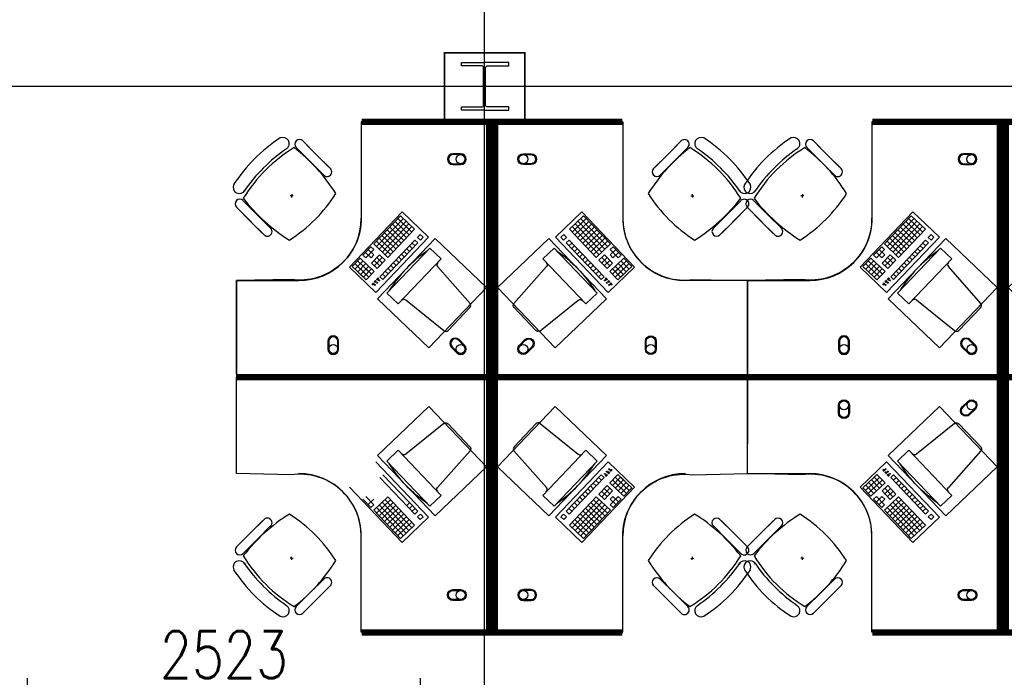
# Model space of a CAD drawing. Header units: millimetres. Extents: x -312551 to 250764, y -35891 to 59426.
# Tile 225 of 256: x 107398 to 113719, y 32414 to 36638. Entities that reach past the tile are written whole.
import ezdxf

# ---------------------------------------------------------------- set-up
doc = ezdxf.new("R2010")
doc.units = ezdxf.units.MM
doc.header["$LTSCALE"] = 2.5
for name, color, linetype in [('FO-00 - FURN$0$FURNITURE', 22, 'Continuous'), ('FO-00 - FURN$0$SP-01$0$FIT-OUT$0$FURNITURE', 22, 'Continuous'), ('NF ARCH', 4, 'Continuous'), ('NF-AS BUILT', 7, 'Continuous'), ('NF-GRIDS', 252, 'Continuous'), ('NF-SPAN', 150, 'Continuous'), ('NF-Steel columns', 6, 'Continuous')]:
    doc.layers.add(name, color=color, linetype=linetype)
doc.styles.add('ROMANS', font='romans.shx', dxfattribs={"width": 0.8})
doc.dimstyles.new('100NFDIM', dxfattribs={"dimscale": 100, "dimtxt": 3, "dimasz": 3, "dimexe": 1, "dimexo": 1, "dimgap": 1, "dimtad": 1, "dimdec": 0, "dimdsep": 46, "dimtxsty": 'ROMANS', "dimcen": 3, "dimclrd": 4, "dimclre": 4, "dimclrt": 1, "dimaunit": 1, "dimadec": 0, "dimazin": 0, "dimtfac": 1, "dimtdec": 0, "dimtmove": 0, "dimatfit": 3, "dimfxl": 0, "dimtolj": 1, "dimarcsym": 0})

# ---------------------------------------------------------------- blocks, each defined once
blk = doc.blocks.new('305')
at = {"layer": 'NF-Steel columns', "color": 2, "linetype": 'Continuous'}
for points in [[(0, -152.5), (-156, -152.5), (-156, -132), (-19.2, -132, 0.414214), (-6.5, -119.3), (-6.5, 119.3, 0.414214), (-19.2, 132), (-156, 132), (-156, 152.5), (0, 152.5)], [(0, -152.5), (149, -152.5), (149, -132), (19.2, -132, -0.414214), (6.5, -119.3), (6.5, 119.3, -0.414214), (19.2, 132), (149, 132), (149, 152.5), (0, 152.5)]]:
    blk.add_lwpolyline(points, format="xyb", dxfattribs=at)
blk = doc.blocks.new('*D106')
at = {"layer": 'Defpoints', "color": 0}
for p in [(109970.3, 32309.3), (107447.8, 32026.1), (109970.3, 32026.1)]:
    blk.add_point(p, dxfattribs=at)
at = {"layer": 'NF ARCH', "color": 4, "lineweight": -2}
for p, q in [((107447.8, 32126.1), (107447.8, 32409.3)), ((109970.3, 32126.1), (109970.3, 32409.3)), ((107747.8, 32309.3), (109670.3, 32309.3))]:
    blk.add_line(p, q, dxfattribs=at)
at = {"layer": 'NF ARCH', "color": 4}
for points in [[(107747.8, 32359.3), (107747.8, 32259.3), (107447.8, 32309.3)], [(109670.3, 32359.3), (109670.3, 32259.3), (109970.3, 32309.3)]]:
    blk.add_solid(points, dxfattribs=at)
at = {"layer": 'NF ARCH', "color": 1, "insert": (108709, 32559.3), "char_height": 300, "attachment_point": 5, "style": 'ROMANS'}
blk.add_mtext('\\A1;2523', dxfattribs=at)
blk = doc.blocks.new('FO-00 - FURN$0$SP-01$0$FIT-OUT$0$PC')
at = {"layer": 'FO-00 - FURN$0$SP-01$0$FIT-OUT$0$FURNITURE', "linetype": 'Continuous'}
for p, q in [((241.8, -93.1), (98, -236.8)), ((268.8, -92), (509.4, -294.6)), ((96.9, -263.9), (299.5, -504.5))]:
    blk.add_line(p, q, dxfattribs=at)
blk.add_lwpolyline([(276, -553.9), (346.7, -624.6), (629.5, -341.8), (558.8, -271)], close=True, dxfattribs=at)
for centre, radius, start, end in [((255.9, -107.2), 20, 49.89909, 135), ((112.2, -251), 20, 135, 220.10091), ((522.3, -279.3), 20, 229.89909, 315), ((-109.9, 114.8), 864, 303.17791, 326.82209), ((284.2, -517.4), 20, 315, 40.10091)]:
    blk.add_arc(centre, radius, start, end, dxfattribs=at)
blk = doc.blocks.new('desk')
at = {"layer": 'FO-00 - FURN$0$FURNITURE', "extrusion": (6.58823e-06, 1.6454e-07, 1)}
blk.add_line((184739.1, 75571.8, 0), (184169.1, 75571.7, 0), dxfattribs=at)
at = {"layer": 'FO-00 - FURN$0$FURNITURE'}
for p, q in [((184170.2, 75552.8), (184170.2, 74952.8)), ((183794.8, 75449.6), (183883.4, 75361)), ((183962.2, 75282.1), (183820.8, 75423.5)), ((183690.8, 75399.2), (183690.9, 75399.1)), ((183752.3, 75407.1), (183840.9, 75318.5)), ((183919.8, 75239.7), (183778.4, 75381.1)), ((183972, 75272.4), (183883.4, 75361)), ((183929.5, 75229.9), (183840.9, 75318.5)), ((183723.8, 75107.2), (183722.8, 75087.2)), ((183411.4, 75066.2), (183500, 74977.6)), ((183733.3, 75097.7), (183713.3, 75096.7)), ((183369, 75023.8), (183457.6, 74935.2)), ((183536.4, 74856.3), (183395, 74997.7)), ((183588.6, 74889), (183500, 74977.6)), ((184094.3, 74639.5), (184432.6, 74994)), ((184432.6, 74994), (184602.6, 74831.8)), ((184432.6, 74994), (184602.6, 74831.8)), ((184432.6, 74994), (184602.6, 74831.8)), ((183546.2, 74846.6), (183457.6, 74935.2)), ((184422.6, 74969), (184250, 74788.2)), ((184440.7, 74951.8), (184268.1, 74770.9)), ((184458.7, 74934.5), (184286.2, 74753.7)), ((184476.8, 74917.3), (184304.2, 74736.4)), ((184370.8, 74914.8), (184461.2, 74828.5)), ((184388.1, 74932.9), (184478.5, 74846.6)), ((184405.3, 74951), (184495.7, 74864.7)), ((184422.6, 74969), (184513, 74882.8)), ((184422.6, 74969), (184513, 74882.8)), ((184422.6, 74969), (184513, 74882.8)), ((184319, 74860.5), (184409.5, 74774.2)), ((184494.9, 74900), (184322.3, 74719.1)), ((184336.3, 74878.6), (184426.7, 74792.3)), ((184513, 74882.8), (184340.4, 74701.9)), ((184353.5, 74896.7), (184444, 74810.4)), ((184549.2, 74848.2), (184531.9, 74830.1)), ((184549.2, 74848.2), (184567.3, 74831)), ((184549.2, 74848.2), (184567.3, 74831)), ((184549.2, 74848.2), (184567.3, 74831)), ((184250, 74788.2), (184340.4, 74701.9)), ((184602.6, 74831.8), (184264.3, 74477.3)), ((184267.2, 74806.3), (184357.7, 74720)), ((184284.5, 74824.4), (184374.9, 74738.1)), ((184514.7, 74812.1), (184290.3, 74576.9)), ((184301.8, 74842.4), (184392.2, 74756.1)), ((184532.7, 74794.8), (184308.4, 74559.7)), ((184497.4, 74794), (184515.5, 74776.7)), ((184514.7, 74812.1), (184532.7, 74794.8)), ((184531.9, 74830.1), (184550, 74812.9)), ((184567.3, 74831), (184550, 74812.9)), ((184232.7, 74770.1), (184180.9, 74715.8)), ((184198.2, 74733.9), (184234.4, 74699.4)), ((184250.8, 74752.8), (184199, 74698.6)), ((184215.5, 74752), (184251.6, 74717.5)), ((184232.7, 74770.1), (184250.8, 74752.8)), ((184428.4, 74721.6), (184446.5, 74704.4)), ((184445.6, 74739.7), (184463.7, 74722.5)), ((184462.9, 74757.8), (184481, 74740.5)), ((184480.1, 74775.9), (184498.2, 74758.6)), ((184163.7, 74697.8), (184111.9, 74643.5)), ((184129.2, 74661.6), (184201.5, 74592.5)), ((184181.8, 74680.5), (184130, 74626.2)), ((184146.4, 74679.7), (184218.8, 74610.6)), ((184199.9, 74663.2), (184148.1, 74609)), ((184163.7, 74697.8), (184254.1, 74611.5)), ((184180.9, 74715.8), (184199, 74698.6)), ((184251.6, 74717.5), (184234.4, 74699.4)), ((184287, 74718.3), (184235.2, 74664.1)), ((184235.2, 74664.1), (184271.4, 74629.5)), ((184252.5, 74682.1), (184288.6, 74647.6)), ((184305.1, 74701.1), (184253.3, 74646.8)), ((184269.7, 74700.2), (184305.9, 74665.7)), ((184323.2, 74683.8), (184271.4, 74629.5)), ((184287, 74718.3), (184323.2, 74683.8)), ((184376.6, 74667.4), (184394.7, 74650.1)), ((184393.8, 74685.5), (184411.9, 74668.2)), ((184411.1, 74703.5), (184429.2, 74686.3)), ((184264.3, 74477.3), (184094.3, 74639.5)), ((184111.9, 74643.5), (184184.3, 74574.5)), ((184217.9, 74646), (184166.2, 74591.7)), ((184217.9, 74646), (184166.2, 74591.7)), ((184183.4, 74609.8), (184219.6, 74575.3)), ((184236, 74628.7), (184184.3, 74574.5)), ((184236, 74628.7), (184184.3, 74574.5)), ((184200.7, 74627.9), (184236.9, 74593.4)), ((184254.1, 74611.5), (184202.3, 74557.2)), ((184307.5, 74595), (184325.6, 74577.8)), ((184324.8, 74613.1), (184342.9, 74595.9)), ((184342.1, 74631.2), (184360.2, 74613.9)), ((184359.3, 74649.3), (184377.4, 74632)), ((183370.2, 74552.8), (183770.2, 74552.8)), ((183370.2, 73952.8), (183370.2, 74552.8)), ((184166.2, 74591.7), (184202.3, 74557.2)), ((184248.1, 74538.9), (184237.6, 74527.9)), ((184249.5, 74537.5), (184239.1, 74526.5)), ((184251, 74536.1), (184240.5, 74525.1)), ((184252.4, 74534.7), (184241.9, 74523.8)), ((184262.7, 74554.2), (184253.1, 74544.1)), ((184264.1, 74552.8), (184254.5, 74542.7)), ((184265.6, 74551.4), (184256, 74541.3)), ((184267, 74550), (184257.4, 74540)), ((184278.6, 74571.2), (184267.6, 74559.7)), ((184280.1, 74569.9), (184269.1, 74558.3)), ((184281.5, 74568.5), (184270.5, 74557)), ((184283, 74567.1), (184272, 74555.6)), ((184290.3, 74576.9), (184308.4, 74559.7))]:
    blk.add_line(p, q, dxfattribs=at)
at = {"layer": 'FO-00 - FURN$0$FURNITURE', "const_width": 40}
blk.add_lwpolyline([(183370.2, 73932.8), (184990.2, 73932.8), (184990.2, 75572.7), (184172.4, 75572.7)], dxfattribs=at)
at = {"layer": 'FO-00 - FURN$0$FURNITURE', "elevation": 0}
blk.add_lwpolyline([(184169, 75571.8), (184170.2, 74952.8, -0.455459), (183720.2, 74559.7), (183370.2, 74552.8), (183370.2, 73932.8), (184990.2, 73932.8), (184990.2, 75572.7)], format="xyb", close=True, dxfattribs=at)
at = {"layer": 'FO-00 - FURN$0$FURNITURE'}
for points in [[(184758.5, 75367.8, 1), (184758.5, 75297.8), (184808.5, 75297.8, 1), (184808.5, 75367.8)], [(184758.5, 75361.8, 1), (184758.5, 75303.8), (184808.5, 75303.8, 1), (184808.5, 75361.8)], [(184025.2, 74163.3, 1), (183955.2, 74163.3), (183955.2, 74113.3, 1), (184025.2, 74113.3)], [(184019.2, 74163.3, 1), (183961.2, 74163.3), (183961.2, 74113.3, 1), (184019.2, 74113.3)], [(184798.7, 74173.6, 1), (184749.2, 74124.1), (184784.5, 74088.8, 1), (184834, 74138.2)], [(184794.4, 74169.4, 1), (184753.4, 74128.3), (184788.8, 74093, 1), (184829.8, 74134)]]:
    blk.add_lwpolyline(points, format="xyb", close=True, dxfattribs=at)
blk.add_lwpolyline([(184644.1, 74823.3), (184274.1, 74435.5), (184604, 74120.7), (184974, 74508.5)], close=True, dxfattribs=at)
for centre, radius in [((184808.5, 75332.8), 29), ((184271.7, 74539.4), 3), ((184285.5, 74553.8), 3), ((184257.9, 74524.9), 3), ((183990.2, 74113.3), 29), ((184809.3, 74113.5), 29)]:
    blk.add_circle(centre, radius, dxfattribs=at)
for centre, radius, start, end in [((184191.8, 74628.2), 1000, 122.78732, 147.21305), ((183667.5, 75432.3), 40.4, 305.20982, 115.06842), ((183773.6, 75428.4), 30, 45.00019, 225.00019), ((184263.2, 74555.3), 1000, 121.61039, 148.25865), ((184249.1, 74569.4), 1000, 123.93667, 146.14435), ((183051.9, 74513.2), 1127.4, 32.06044, 52.44572), ((183950.8, 75251.2), 30, 225.00019, 45.00019), ((183387.8, 75152.6), 40.4, 154.93196, 331.98006), ((183166.2, 75652.4), 1000, 302.8675, 327.2662), ((183390.2, 75045), 30, 45.00019, 225.00019), ((184306.9, 75768.2), 1127.4, 217.52757, 237.96558), ((183770.2, 74952.8), 400, 270.00019, 0.00019), ((183567.4, 74867.8), 30, 225.00019, 45.00019)]:
    blk.add_arc(centre, radius, start, end, dxfattribs=at)
at = {"layer": 'FO-00 - FURN$0$FURNITURE', "rotation": 181.3405219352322}
blk.add_blockref('FO-00 - FURN$0$SP-01$0$FIT-OUT$0$PC', (184971.6, 74145.1), dxfattribs=at)
blk = doc.blocks.new('DESK-SEATS 4')
at = {"layer": 'FO-00 - FURN$0$FURNITURE', "extrusion": (6.58823e-06, 1.6454e-07, 1)}
blk.add_line((96245, 18359.4, 0), (95675, 18359.3, 0), dxfattribs=at)
at = {"layer": 'FO-00 - FURN$0$FURNITURE'}
for p, q in [((95676.1, 18340.4), (95676.1, 17740.4)), ((97355.2, 18340.4), (97355.2, 17740.4)), ((95300.7, 18237.2), (95389.3, 18148.6)), ((95468.1, 18069.7), (95326.7, 18211.1)), ((97563.1, 18069.7), (97704.5, 18211.1)), ((97730.6, 18237.2), (97642, 18148.6)), ((95196.7, 18186.8), (95196.8, 18186.7)), ((95258.3, 18194.7), (95346.9, 18106.1)), ((95425.7, 18027.3), (95284.3, 18168.7)), ((95477.9, 18060), (95389.3, 18148.6)), ((97553.4, 18060), (97642, 18148.6)), ((97605.6, 18027.3), (97747, 18168.7)), ((97773, 18194.7), (97684.4, 18106.1)), ((97834.6, 18186.8), (97834.5, 18186.7)), ((95435.5, 18017.5), (95346.9, 18106.1)), ((97595.8, 18017.5), (97684.4, 18106.1)), ((95229.8, 17894.8), (95228.7, 17874.8)), ((97801.5, 17894.8), (97802.5, 17874.8)), ((94917.3, 17853.8), (95005.9, 17765.2)), ((95239.2, 17885.3), (95219.3, 17884.3)), ((97792, 17885.3), (97812, 17884.3)), ((98114, 17853.8), (98025.4, 17765.2)), ((94874.9, 17811.4), (94963.5, 17722.8)), ((95042.4, 17643.9), (94900.9, 17785.3)), ((95094.5, 17676.6), (95005.9, 17765.2)), ((95600.2, 17427.1), (95938.5, 17781.6)), ((95938.5, 17781.6), (96108.5, 17619.4)), ((95938.5, 17781.6), (96108.5, 17619.4)), ((95938.5, 17781.6), (96108.5, 17619.4)), ((97092.8, 17781.6), (96922.7, 17619.4)), ((97092.8, 17781.6), (96922.7, 17619.4)), ((97092.8, 17781.6), (96922.7, 17619.4)), ((97431, 17427.1), (97092.8, 17781.6)), ((97936.8, 17676.6), (98025.4, 17765.2)), ((97988.9, 17643.9), (98130.3, 17785.3)), ((98156.4, 17811.4), (98067.8, 17722.8)), ((95052.1, 17634.2), (94963.5, 17722.8)), ((95928.5, 17756.6), (95755.9, 17575.8)), ((95946.6, 17739.4), (95774, 17558.5)), ((95964.7, 17722.1), (95792.1, 17541.3)), ((95982.7, 17704.9), (95810.2, 17524)), ((95876.7, 17702.4), (95967.1, 17616.1)), ((95894, 17720.5), (95984.4, 17634.2)), ((95911.2, 17738.6), (96001.7, 17652.3)), ((95928.5, 17756.6), (96018.9, 17670.3)), ((95928.5, 17756.6), (96018.9, 17670.3)), ((95928.5, 17756.6), (96018.9, 17670.3)), ((97102.8, 17756.6), (97012.4, 17670.3)), ((97102.8, 17756.6), (97012.4, 17670.3)), ((97102.8, 17756.6), (97012.4, 17670.3)), ((97120, 17738.6), (97029.6, 17652.3)), ((97137.3, 17720.5), (97046.9, 17634.2)), ((97048.5, 17704.9), (97221.1, 17524)), ((97154.6, 17702.4), (97064.1, 17616.1)), ((97066.6, 17722.1), (97239.2, 17541.3)), ((97084.7, 17739.4), (97257.3, 17558.5)), ((97102.8, 17756.6), (97275.4, 17575.8)), ((97979.2, 17634.2), (98067.8, 17722.8)), ((95824.9, 17648.1), (95915.4, 17561.8)), ((96000.8, 17687.6), (95828.2, 17506.7)), ((95842.2, 17666.2), (95932.6, 17579.9)), ((96018.9, 17670.3), (95846.3, 17489.5)), ((95859.4, 17684.3), (95949.9, 17598)), ((97012.4, 17670.3), (97184.9, 17489.5)), ((97030.4, 17687.6), (97203, 17506.7)), ((97171.8, 17684.3), (97081.4, 17598)), ((97189.1, 17666.2), (97098.6, 17579.9)), ((97206.3, 17648.1), (97115.9, 17561.8)), ((95755.9, 17575.8), (95846.3, 17489.5)), ((96108.5, 17619.4), (95770.2, 17264.9)), ((95773.2, 17593.9), (95863.6, 17507.6)), ((95790.4, 17611.9), (95880.8, 17525.7)), ((96020.6, 17599.7), (95796.2, 17364.5)), ((95807.7, 17630), (95898.1, 17543.7)), ((96038.7, 17582.4), (95814.3, 17347.3)), ((96003.3, 17581.6), (96021.4, 17564.3)), ((96020.6, 17599.7), (96038.7, 17582.4)), ((96055.1, 17635.8), (96037.8, 17617.7)), ((96037.8, 17617.7), (96055.9, 17600.5)), ((96055.1, 17635.8), (96073.2, 17618.6)), ((96055.1, 17635.8), (96073.2, 17618.6)), ((96055.1, 17635.8), (96073.2, 17618.6)), ((96073.2, 17618.6), (96055.9, 17600.5)), ((96922.7, 17619.4), (97261, 17264.9)), ((96976.2, 17635.8), (96958.1, 17618.6)), ((96976.2, 17635.8), (96958.1, 17618.6)), ((96976.2, 17635.8), (96958.1, 17618.6)), ((96958.1, 17618.6), (96975.4, 17600.5)), ((96993.4, 17617.7), (96975.4, 17600.5)), ((96976.2, 17635.8), (96993.4, 17617.7)), ((97010.7, 17599.7), (96992.6, 17582.4)), ((96992.6, 17582.4), (97217, 17347.3)), ((97028, 17581.6), (97009.9, 17564.3)), ((97010.7, 17599.7), (97235.1, 17364.5)), ((97223.6, 17630), (97133.2, 17543.7)), ((97240.9, 17611.9), (97150.4, 17525.7)), ((97258.1, 17593.9), (97167.7, 17507.6)), ((97275.4, 17575.8), (97184.9, 17489.5)), ((95738.6, 17557.7), (95686.9, 17503.4)), ((95704.1, 17521.5), (95740.3, 17487)), ((95756.7, 17540.4), (95704.9, 17486.2)), ((95721.4, 17539.6), (95757.5, 17505.1)), ((95738.6, 17557.7), (95756.7, 17540.4)), ((95951.5, 17527.3), (95969.6, 17510)), ((95968.8, 17545.4), (95986.9, 17528.1)), ((95986.1, 17563.5), (96004.1, 17546.2)), ((97045.2, 17563.5), (97027.1, 17546.2)), ((97062.5, 17545.4), (97044.4, 17528.1)), ((97079.7, 17527.3), (97061.6, 17510)), ((97309.9, 17539.6), (97273.7, 17505.1)), ((97292.6, 17557.7), (97274.5, 17540.4)), ((97274.5, 17540.4), (97326.3, 17486.2)), ((97327.2, 17521.5), (97291, 17487)), ((97292.6, 17557.7), (97344.4, 17503.4)), ((95669.6, 17485.3), (95617.8, 17431.1)), ((95635.1, 17449.2), (95707.4, 17380.1)), ((95687.7, 17468.1), (95635.9, 17413.8)), ((95652.3, 17467.3), (95724.7, 17398.2)), ((95705.8, 17450.8), (95654, 17396.6)), ((95669.6, 17485.3), (95760, 17399)), ((95686.9, 17503.4), (95704.9, 17486.2)), ((95757.5, 17505.1), (95740.3, 17487)), ((95792.9, 17505.9), (95741.1, 17451.7)), ((95741.1, 17451.7), (95777.3, 17417.1)), ((95758.4, 17469.7), (95794.5, 17435.2)), ((95811, 17488.7), (95759.2, 17434.4)), ((95775.6, 17487.8), (95811.8, 17453.3)), ((95829.1, 17471.4), (95777.3, 17417.1)), ((95792.9, 17505.9), (95829.1, 17471.4)), ((95882.5, 17455), (95900.6, 17437.7)), ((95899.8, 17473), (95917.8, 17455.8)), ((95917, 17491.1), (95935.1, 17473.9)), ((95934.3, 17509.2), (95952.4, 17492)), ((97097, 17509.2), (97078.9, 17492)), ((97114.3, 17491.1), (97096.2, 17473.9)), ((97131.5, 17473), (97113.4, 17455.8)), ((97148.8, 17455), (97130.7, 17437.7)), ((97238.4, 17505.9), (97202.2, 17471.4)), ((97202.2, 17471.4), (97254, 17417.1)), ((97255.6, 17487.8), (97219.5, 17453.3)), ((97220.3, 17488.7), (97272.1, 17434.4)), ((97272.9, 17469.7), (97236.7, 17435.2)), ((97238.4, 17505.9), (97290.2, 17451.7)), ((97290.2, 17451.7), (97254, 17417.1)), ((97361.7, 17485.3), (97271.2, 17399)), ((97273.7, 17505.1), (97291, 17487)), ((97378.9, 17467.3), (97306.6, 17398.2)), ((97396.2, 17449.2), (97323.8, 17380.1)), ((97325.5, 17450.8), (97377.3, 17396.6)), ((97344.4, 17503.4), (97326.3, 17486.2)), ((97343.6, 17468.1), (97395.4, 17413.8)), ((97361.7, 17485.3), (97413.5, 17431.1)), ((95770.2, 17264.9), (95600.2, 17427.1)), ((95617.8, 17431.1), (95690.2, 17362)), ((95723.9, 17433.6), (95672.1, 17379.3)), ((95723.9, 17433.6), (95672.1, 17379.3)), ((95689.3, 17397.4), (95725.5, 17362.9)), ((95741.9, 17416.3), (95690.2, 17362)), ((95741.9, 17416.3), (95690.2, 17362)), ((95706.6, 17415.5), (95742.8, 17381)), ((95760, 17399), (95708.2, 17344.8)), ((95830.7, 17400.7), (95848.8, 17383.4)), ((95848, 17418.8), (95866.1, 17401.5)), ((95865.2, 17436.9), (95883.3, 17419.6)), ((97166, 17436.9), (97147.9, 17419.6)), ((97183.3, 17418.8), (97165.2, 17401.5)), ((97200.5, 17400.7), (97182.5, 17383.4)), ((97261, 17264.9), (97431, 17427.1)), ((97271.2, 17399), (97323, 17344.8)), ((97324.7, 17415.5), (97288.5, 17381)), ((97289.3, 17416.3), (97341.1, 17362)), ((97289.3, 17416.3), (97341.1, 17362)), ((97341.9, 17397.4), (97305.8, 17362.9)), ((97307.4, 17433.6), (97359.2, 17379.3)), ((97307.4, 17433.6), (97359.2, 17379.3)), ((97413.5, 17431.1), (97341.1, 17362)), ((94876.1, 17340.4), (95276.1, 17340.4)), ((94876.1, 16740.4), (94876.1, 17340.4)), ((94876.1, 16740.4), (94876.1, 17340.4)), ((95672.1, 17379.3), (95708.2, 17344.8)), ((95754, 17326.5), (95743.5, 17315.5)), ((95755.4, 17325.1), (95745, 17314.1)), ((95756.9, 17323.7), (95746.4, 17312.7)), ((95758.3, 17322.3), (95747.9, 17311.4)), ((95768.6, 17341.8), (95759, 17331.7)), ((95770, 17340.4), (95760.4, 17330.3)), ((95771.5, 17339), (95761.9, 17328.9)), ((95772.9, 17337.6), (95763.3, 17327.6)), ((95784.6, 17358.8), (95773.6, 17347.3)), ((95786, 17357.5), (95775, 17345.9)), ((95787.5, 17356.1), (95776.4, 17344.5)), ((95788.9, 17354.7), (95777.9, 17343.2)), ((95796.2, 17364.5), (95814.3, 17347.3)), ((95813.5, 17382.6), (95831.5, 17365.4)), ((97217.8, 17382.6), (97199.7, 17365.4)), ((97235.1, 17364.5), (97217, 17347.3)), ((97242.4, 17354.7), (97253.4, 17343.2)), ((97243.8, 17356.1), (97254.8, 17344.5)), ((97245.3, 17357.5), (97256.3, 17345.9)), ((97246.7, 17358.8), (97257.7, 17347.3)), ((97258.4, 17337.6), (97268, 17327.6)), ((97259.8, 17339), (97269.4, 17328.9)), ((97261.3, 17340.4), (97270.9, 17330.3)), ((97262.7, 17341.8), (97272.3, 17331.7)), ((97273, 17322.3), (97283.4, 17311.4)), ((97274.4, 17323.7), (97284.9, 17312.7)), ((97275.8, 17325.1), (97286.3, 17314.1)), ((97277.3, 17326.5), (97287.8, 17315.5)), ((97359.2, 17379.3), (97323, 17344.8)), ((98155.2, 17340.4), (97755.2, 17340.4)), ((98155.2, 16740.4), (98155.2, 17340.4)), ((96108.5, 15821.3), (95770.2, 16175.8)), ((96922.7, 15821.3), (97261, 16175.8)), ((97261, 16175.8), (97431, 16013.6)), ((97273, 16118.4), (97283.4, 16129.4)), ((97274.4, 16117), (97284.9, 16128)), ((97275.8, 16115.6), (97286.3, 16126.6)), ((97277.3, 16114.3), (97287.8, 16125.2)), ((96020.5, 15841.1), (95796.2, 16076.2)), ((96038.6, 15858.3), (95814.3, 16093.4)), ((96992.6, 15858.3), (97217, 16093.4)), ((97010.7, 15841.1), (97235.1, 16076.2)), ((97200.5, 16040), (97182.5, 16057.3)), ((97217.8, 16058.1), (97199.7, 16075.4)), ((97235.1, 16076.2), (97217, 16093.4)), ((97242.4, 16086), (97253.4, 16097.5)), ((97243.8, 16084.6), (97254.8, 16096.2)), ((97245.3, 16083.3), (97256.3, 16094.8)), ((97246.7, 16081.9), (97257.7, 16093.4)), ((97258.4, 16103.1), (97268, 16113.2)), ((97259.8, 16101.7), (97269.4, 16111.8)), ((97261.3, 16100.3), (97270.9, 16110.4)), ((97262.7, 16099), (97272.3, 16109)), ((97271.2, 16041.7), (97323, 16095.9)), ((97324.7, 16025.2), (97288.5, 16059.7)), ((97289.3, 16024.4), (97341.1, 16078.7)), ((97289.3, 16024.4), (97341.1, 16078.7)), ((97341.9, 16043.3), (97305.8, 16077.8)), ((97307.4, 16007.1), (97359.2, 16061.4)), ((97307.4, 16007.1), (97359.2, 16061.4)), ((97359.2, 16061.4), (97323, 16095.9)), ((97396.2, 15991.5), (97323.8, 16060.6)), ((97413.5, 16009.6), (97341.1, 16078.7)), ((95600.2, 16013.6), (95938.5, 15659.1)), ((97431, 16013.6), (97092.8, 15659.1)), ((97148.8, 15985.7), (97130.7, 16003)), ((97166, 16003.8), (97147.9, 16021.1)), ((97183.3, 16021.9), (97165.2, 16039.2)), ((97202.2, 15969.3), (97254, 16023.6)), ((97220.3, 15952.1), (97272.1, 16006.3)), ((97272.9, 15971), (97236.7, 16005.5)), ((97290.2, 15989.1), (97254, 16023.6)), ((97361.7, 15955.4), (97271.2, 16041.7)), ((97378.9, 15973.5), (97306.6, 16042.5)), ((97325.5, 15989.9), (97377.3, 16044.1)), ((97343.6, 15972.6), (97395.4, 16026.9)), ((97361.7, 15955.4), (97413.5, 16009.6)), ((95738.6, 15883), (95686.8, 15937.3)), ((95756.7, 15900.3), (95704.9, 15954.5)), ((95721.3, 15901.1), (95757.5, 15935.6)), ((95755.9, 15864.9), (95846.3, 15951.2)), ((95773.1, 15846.8), (95863.6, 15933.1)), ((96000.8, 15753.1), (95828.2, 15934)), ((96018.9, 15770.4), (95846.3, 15951.2)), ((97012.4, 15770.4), (97184.9, 15951.2)), ((97030.4, 15753.1), (97203, 15934)), ((97079.7, 15913.4), (97061.6, 15930.7)), ((97097, 15931.5), (97078.9, 15948.7)), ((97114.3, 15949.6), (97096.2, 15966.8)), ((97131.5, 15967.7), (97113.4, 15984.9)), ((97258.1, 15846.8), (97167.7, 15933.1)), ((97275.4, 15864.9), (97184.9, 15951.2)), ((97238.4, 15934.8), (97202.2, 15969.3)), ((97255.6, 15952.9), (97219.5, 15987.4)), ((97238.4, 15934.8), (97290.2, 15989.1)), ((97273.7, 15935.6), (97291, 15953.7)), ((97309.9, 15901.1), (97273.7, 15935.6)), ((97274.5, 15900.3), (97326.3, 15954.5)), ((97327.2, 15919.2), (97291, 15953.7)), ((97292.6, 15883), (97344.4, 15937.3)), ((97344.4, 15937.3), (97326.3, 15954.5)), ((95738.6, 15883), (95756.7, 15900.3)), ((95946.5, 15701.3), (95773.9, 15882.2)), ((95790.4, 15828.8), (95880.8, 15915.1)), ((95964.6, 15718.6), (95792, 15899.5)), ((95807.6, 15810.7), (95898.1, 15897)), ((95982.7, 15735.8), (95810.1, 15916.7)), ((95824.9, 15792.6), (95915.3, 15878.9)), ((95968.8, 15895.3), (95986.9, 15912.6)), ((95986, 15877.2), (96004.1, 15894.5)), ((96003.3, 15859.1), (96021.4, 15876.4)), ((97028, 15859.1), (97009.9, 15876.4)), ((97045.2, 15877.2), (97027.1, 15894.5)), ((97062.5, 15895.3), (97044.4, 15912.6)), ((97048.5, 15735.8), (97221.1, 15916.7)), ((97066.6, 15718.6), (97239.2, 15899.5)), ((97084.7, 15701.3), (97257.3, 15882.2)), ((97206.3, 15792.6), (97115.9, 15878.9)), ((97223.6, 15810.7), (97133.2, 15897)), ((97240.9, 15828.8), (97150.4, 15915.1)), ((97292.6, 15883), (97274.5, 15900.3)), ((95052.1, 15806.5), (94963.5, 15717.9)), ((95928.5, 15684.1), (95755.9, 15864.9)), ((95842.2, 15774.5), (95932.6, 15860.8)), ((95859.4, 15756.4), (95949.9, 15842.7)), ((95876.7, 15738.3), (95967.1, 15824.6)), ((95893.9, 15720.2), (95984.4, 15806.5)), ((95938.5, 15659.1), (96108.5, 15821.3)), ((95938.5, 15659.1), (96108.5, 15821.3)), ((95938.5, 15659.1), (96108.5, 15821.3)), ((96020.5, 15841.1), (96038.6, 15858.3)), ((96037.8, 15823), (96055.9, 15840.2)), ((96055.1, 15804.9), (96037.8, 15823)), ((96055.1, 15804.9), (96073.1, 15822.1)), ((96055.1, 15804.9), (96073.1, 15822.1)), ((96055.1, 15804.9), (96073.1, 15822.1)), ((96073.1, 15822.1), (96055.9, 15840.2)), ((97092.8, 15659.1), (96922.7, 15821.3)), ((97092.8, 15659.1), (96922.7, 15821.3)), ((97092.8, 15659.1), (96922.7, 15821.3)), ((96958.1, 15822.1), (96975.4, 15840.2)), ((96976.2, 15804.9), (96958.1, 15822.1)), ((96976.2, 15804.9), (96958.1, 15822.1)), ((96976.2, 15804.9), (96958.1, 15822.1)), ((96993.4, 15823), (96975.4, 15840.2)), ((96976.2, 15804.9), (96993.4, 15823)), ((97010.7, 15841.1), (96992.6, 15858.3)), ((97137.3, 15720.2), (97046.9, 15806.5)), ((97154.6, 15738.3), (97064.1, 15824.6)), ((97171.8, 15756.4), (97081.4, 15842.7)), ((97189.1, 15774.5), (97098.6, 15860.8)), ((97102.8, 15684.1), (97275.4, 15864.9)), ((97979.2, 15806.5), (98067.8, 15717.9)), ((95042.3, 15796.8), (94900.9, 15655.4)), ((95094.5, 15764.1), (95005.9, 15675.5)), ((95911.2, 15702.2), (96001.6, 15788.5)), ((95928.5, 15684.1), (96018.9, 15770.4)), ((95928.5, 15684.1), (96018.9, 15770.4)), ((95928.5, 15684.1), (96018.9, 15770.4)), ((97102.8, 15684.1), (97012.4, 15770.4)), ((97102.8, 15684.1), (97012.4, 15770.4)), ((97102.8, 15684.1), (97012.4, 15770.4)), ((97120, 15702.2), (97029.6, 15788.5)), ((97936.7, 15764.1), (98025.3, 15675.5)), ((97988.9, 15796.8), (98130.3, 15655.4)), ((94874.9, 15629.3), (94963.5, 15717.9)), ((95676.1, 15100.4), (95676.1, 15700.4)), ((97355.1, 15100.4), (97355.1, 15700.4)), ((98156.4, 15629.3), (98067.8, 15717.9)), ((94917.3, 15586.9), (95005.9, 15675.5)), ((98113.9, 15586.9), (98025.3, 15675.5)), ((95239.2, 15555.4), (95219.2, 15556.4)), ((95229.7, 15545.9), (95228.7, 15565.9)), ((97792, 15555.4), (97812, 15556.4)), ((97801.5, 15545.9), (97802.5, 15565.9)), ((95425.7, 15413.4), (95284.3, 15272)), ((95468.1, 15371), (95326.7, 15229.6)), ((95435.4, 15423.2), (95346.8, 15334.6)), ((95477.8, 15380.8), (95389.3, 15292.2)), ((97553.4, 15380.8), (97642, 15292.2)), ((97563.1, 15371), (97704.5, 15229.6)), ((97595.8, 15423.2), (97684.4, 15334.6)), ((97605.5, 15413.4), (97746.9, 15272)), ((95258.2, 15246), (95346.8, 15334.6)), ((97773, 15246), (97684.4, 15334.6)), ((95196.7, 15253.9), (95196.7, 15254)), ((95300.7, 15203.6), (95389.3, 15292.2)), ((97730.6, 15203.6), (97642, 15292.2)), ((97834.6, 15253.9), (97834.5, 15254))]:
    blk.add_line(p, q, dxfattribs=at)
at = {"layer": 'FO-00 - FURN$0$FURNITURE', "extrusion": (-6.58823e-06, 1.6454e-07, 1)}
blk.add_line((96786.2, 18359.4, 0), (97356.2, 18359.3, 0), dxfattribs=at)
at = {"layer": 'FO-00 - FURN$0$FURNITURE', "const_width": 40}
for points in [[(94876.1, 16720.4), (96496.1, 16720.4), (96496.1, 18360.3), (95678.3, 18360.3)], [(98155.2, 16720.4), (96535.2, 16720.4), (96535.2, 18360.3), (97353, 18360.3)], [(94876.1, 16720.4), (96496.1, 16720.3), (96496.1, 15080.4), (95678.3, 15080.5)], [(98155.1, 16720.4), (96535.1, 16720.3), (96535.1, 15080.4), (97352.9, 15080.5)]]:
    blk.add_lwpolyline(points, dxfattribs=at)
at = {"layer": 'FO-00 - FURN$0$FURNITURE', "elevation": 0}
for points in [[(95674.9, 18359.4), (95676.1, 17740.4, -0.455459), (95226.1, 17347.3), (94876.1, 17340.4), (94876.1, 16720.4), (96496.1, 16720.4), (96496.1, 18360.3)], [(97356.4, 18359.4), (97355.2, 17740.4, 0.455459), (97805.1, 17347.3), (98155.2, 17340.4), (98155.2, 16720.4), (96535.2, 16720.4), (96535.2, 18360.3)], [(95674.8, 15081.3), (95676.1, 15700.4, 0.455459), (95226.1, 16093.4), (94876.1, 16100.4), (94876.1, 16720.4), (96496.1, 16720.4), (96496.1, 15080.4)], [(97356.4, 15081.3), (97355.1, 15700.4, -0.455459), (97805.1, 16093.4), (98155.1, 16100.4), (98155.1, 16720.4), (96535.1, 16720.4), (96535.1, 15080.4)]]:
    blk.add_lwpolyline(points, format="xyb", close=True, dxfattribs=at)
at = {"layer": 'FO-00 - FURN$0$FURNITURE'}
for points in [[(96264.4, 18155.4, 1), (96264.4, 18085.4), (96314.4, 18085.4, 1), (96314.4, 18155.4)], [(96264.4, 18149.4, 1), (96264.4, 18091.4), (96314.4, 18091.4, 1), (96314.4, 18149.4)], [(96766.9, 18155.4, -1), (96766.9, 18085.4), (96716.9, 18085.4, -1), (96716.9, 18155.4)], [(96766.9, 18149.4, -1), (96766.9, 18091.4), (96716.9, 18091.4, -1), (96716.9, 18149.4)], [(95531.1, 16950.9, 1), (95461.1, 16950.9), (95461.1, 16900.9, 1), (95531.1, 16900.9)], [(95525.1, 16950.9, 1), (95467.1, 16950.9), (95467.1, 16900.9, 1), (95525.1, 16900.9)], [(96304.6, 16961.2, 1), (96255.1, 16911.7), (96290.4, 16876.3, 1), (96339.9, 16925.8)], [(96300.3, 16957, 1), (96259.3, 16915.9), (96294.7, 16880.6, 1), (96335.7, 16921.6)], [(96726.7, 16961.2, -1), (96776.2, 16911.7), (96740.8, 16876.3, -1), (96691.3, 16925.8)], [(96730.9, 16957, -1), (96772, 16915.9), (96736.6, 16880.6, -1), (96695.6, 16921.6)], [(97500.2, 16950.9, -1), (97570.2, 16950.9), (97570.2, 16900.9, -1), (97500.2, 16900.9)], [(97506.2, 16950.9, -1), (97564.2, 16950.9), (97564.2, 16900.9, -1), (97506.2, 16900.9)], [(96264.3, 15285.4, -1), (96264.3, 15355.4), (96314.3, 15355.4, -1), (96314.3, 15285.4)], [(96264.3, 15291.4, -1), (96264.3, 15349.4), (96314.3, 15349.4, -1), (96314.3, 15291.4)], [(96766.9, 15285.4, 1), (96766.9, 15355.4), (96716.9, 15355.4, 1), (96716.9, 15285.4)], [(96766.9, 15291.4, 1), (96766.9, 15349.4), (96716.9, 15349.4, 1), (96716.9, 15291.4)]]:
    blk.add_lwpolyline(points, format="xyb", close=True, dxfattribs=at)
for points in [[(96150, 17610.9), (95780, 17223.1), (96109.9, 16908.3), (96479.9, 17296)], [(96881.3, 17610.9), (97251.3, 17223.1), (96921.4, 16908.3), (96551.4, 17296)], [(96150, 15829.9), (95780, 16217.6), (96109.8, 16532.4), (96479.9, 16144.7)], [(96881.3, 15829.9), (97251.3, 16217.6), (96921.4, 16532.4), (96551.4, 16144.7)]]:
    blk.add_lwpolyline(points, close=True, dxfattribs=at)
for centre, radius in [((96314.4, 18120.4), 29), ((96716.9, 18120.4), 29), ((95777.6, 17327), 3), ((95791.4, 17341.4), 3), ((97239.8, 17341.4), 3), ((97253.6, 17327), 3), ((95763.8, 17312.5), 3), ((97267.4, 17312.5), 3), ((95496.1, 16900.9), 29), ((96315.2, 16901.1), 29), ((96716.1, 16901.1), 29), ((97535.2, 16900.9), 29), ((97267.4, 16128.2), 3), ((97239.8, 16099.3), 3), ((97253.6, 16113.7), 3), ((96314.3, 15320.4), 29), ((96716.9, 15320.4), 29)]:
    blk.add_circle(centre, radius, dxfattribs=at)
for centre, radius, start, end in [((95697.7, 17415.8), 1000, 122.78732, 147.21305), ((95173.4, 18219.9), 40.4, 305.20982, 115.06842), ((95279.5, 18215.9), 30, 45.00019, 225.00019), ((97751.8, 18215.9), 30, 314.99981, 134.99981), ((97857.9, 18219.9), 40.4, 64.93158, 234.79018), ((97333.5, 17415.8), 1000, 32.78695, 57.21268), ((95769.1, 17342.9), 1000, 121.61039, 148.25865), ((95755, 17357), 1000, 123.93667, 146.14435), ((94557.8, 17300.8), 1127.4, 32.06044, 52.44572), ((98473.5, 17300.8), 1127.4, 127.55428, 147.93956), ((97262.2, 17342.9), 1000, 31.74135, 58.38961), ((97276.2, 17357), 1000, 33.85565, 56.06333), ((95456.7, 18038.7), 30, 225.00019, 45.00019), ((97574.6, 18038.7), 30, 134.99981, 314.99981), ((94893.7, 17940.2), 40.4, 154.93196, 331.98006), ((98137.6, 17940.2), 40.4, 208.01994, 25.06804), ((94672.1, 18440), 1000, 302.8675, 327.2662), ((98359.2, 18440), 1000, 212.7338, 237.1325), ((94896.1, 17832.6), 30, 45.00019, 225.00019), ((95812.8, 18555.8), 1127.4, 217.52757, 237.96558), ((97218.5, 18555.8), 1127.4, 302.03442, 322.47243), ((98135.2, 17832.6), 30, 314.99981, 134.99981), ((95276.1, 17740.4), 400, 270.00019, 0.00019), ((97755.2, 17740.4), 400, 179.99981, 269.99981), ((95073.3, 17655.4), 30, 225.00019, 45.00019), ((97958, 17655.4), 30, 134.99981, 314.99981), ((95276.1, 15700.4), 400, 359.99981, 89.99981), ((97755.1, 15700.4), 400, 90.00019, 180.00019), ((95812.8, 14884.9), 1127.4, 122.03442, 142.47243), ((95073.3, 15785.3), 30, 314.99981, 134.99981), ((94672.1, 15000.8), 1000, 32.7338, 57.1325), ((98359.2, 15000.8), 1000, 122.8675, 147.2662), ((97218.4, 14884.9), 1127.4, 37.52757, 57.96558), ((97957.9, 15785.3), 30, 45.00019, 225.00019), ((94896.1, 15608.1), 30, 134.99981, 314.99981), ((98135.1, 15608.1), 30, 225.00019, 45.00019), ((95769.1, 16097.8), 1000, 211.74135, 238.38961), ((97262.1, 16097.8), 1000, 301.61039, 328.25865), ((94893.7, 15500.5), 40.4, 28.01994, 205.06804), ((95755, 16083.7), 1000, 213.85565, 236.06333), ((94557.8, 16139.9), 1127.4, 307.55428, 327.93956), ((98473.4, 16139.9), 1127.4, 212.06044, 232.44572), ((97276.2, 16083.7), 1000, 303.93667, 326.14435), ((98137.5, 15500.5), 40.4, 334.93196, 151.98006), ((95697.7, 16024.9), 1000, 212.78695, 237.21268), ((95456.6, 15402), 30, 314.99981, 134.99981), ((97574.6, 15402), 30, 45.00019, 225.00019), ((97333.5, 16024.9), 1000, 302.78732, 327.21305), ((95173.3, 15220.8), 40.4, 244.93158, 54.79018), ((95279.4, 15224.8), 30, 134.99981, 314.99981), ((97751.8, 15224.8), 30, 225.00019, 45.00019), ((97857.9, 15220.8), 40.4, 125.20982, 295.06842)]:
    blk.add_arc(centre, radius, start, end, dxfattribs=at)
at = {"layer": 'FO-00 - FURN$0$FURNITURE', "rotation": 181.3405219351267}
blk.add_blockref('FO-00 - FURN$0$SP-01$0$FIT-OUT$0$PC', (96477.5, 16932.7), dxfattribs=at)
at = {"layer": 'FO-00 - FURN$0$FURNITURE', "extrusion": (2.60602e-30, 6.3055e-29, -1), "zscale": -1, "rotation": 181.3405219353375}
blk.add_blockref('FO-00 - FURN$0$SP-01$0$FIT-OUT$0$PC', (-96553.7, 16932.7), dxfattribs=at)
at = {"layer": 'FO-00 - FURN$0$FURNITURE', "xscale": -1, "rotation": 358.6594780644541}
blk.add_blockref('FO-00 - FURN$0$SP-01$0$FIT-OUT$0$PC', (96477.5, 16508), dxfattribs=at)
at = {"layer": 'FO-00 - FURN$0$FURNITURE', "extrusion": (2.60602e-30, -6.3055e-29, -1), "xscale": -1, "zscale": -1, "rotation": 358.6594780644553}
blk.add_blockref('FO-00 - FURN$0$SP-01$0$FIT-OUT$0$PC', (-96553.7, 16508), dxfattribs=at)

msp = doc.modelspace()

# ---------------------------------------------------------------- linework, layer by layer
at = {"layer": 'FO-00 - FURN$0$FURNITURE'}
for p, q in [((112069.6, 34513.2), (112069.6, 33913.2)), ((112963.8, 33797.5), (112793.8, 33635.3)), ((113302.1, 33443), (112963.8, 33797.5)), ((112069.6, 33722.1), (112469.6, 33722.1)), ((112811.4, 33631.4), (112883.7, 33700.4)), ((112865.6, 33683.1), (112901.8, 33717.6)), ((112882.9, 33665), (112919, 33699.6)), ((112935.5, 33646.1), (112883.7, 33700.4)), ((112935.5, 33646.1), (112883.7, 33700.4)), ((112953.6, 33663.4), (112901.8, 33717.6)), ((112947.5, 33736), (112937, 33746.9)), ((112949, 33737.4), (112938.5, 33748.3)), ((112950.4, 33738.7), (112939.9, 33749.7)), ((112951.8, 33740.1), (112941.4, 33751.1)), ((112962.1, 33720.7), (112952.5, 33730.7)), ((112963.5, 33722.1), (112953.9, 33732.1)), ((112965, 33723.4), (112955.4, 33733.5)), ((112966.4, 33724.8), (112956.8, 33734.9)), ((112978.1, 33703.6), (112967.1, 33715.1)), ((112979.5, 33705), (112968.5, 33716.5)), ((112981, 33706.4), (112970, 33717.9)), ((112982.4, 33707.7), (112971.4, 33719.3)), ((112989.7, 33697.9), (113007.8, 33715.2)), ((113214.1, 33462.8), (112989.7, 33697.9)), ((113007, 33679.8), (113025.1, 33697.1)), ((113232.2, 33480), (113007.8, 33715.2)), ((112793.8, 33635.3), (113132, 33280.8)), ((112863.1, 33577.1), (112811.4, 33631.4)), ((112828.6, 33613.3), (112901, 33682.3)), ((112881.2, 33594.4), (112829.4, 33648.6)), ((112845.9, 33595.2), (112918.2, 33664.2)), ((112899.3, 33611.6), (112847.5, 33665.9)), ((112863.1, 33577.1), (112953.6, 33663.4)), ((112917.4, 33628.9), (112865.6, 33683.1)), ((112917.4, 33628.9), (112865.6, 33683.1)), ((112900.1, 33647), (112936.3, 33681.5)), ((112934.6, 33610.8), (112970.8, 33645.3)), ((113022.6, 33591), (112970.8, 33645.3)), ((113024.3, 33661.7), (113042.3, 33679)), ((113041.5, 33643.6), (113059.6, 33660.9)), ((113058.8, 33625.6), (113076.9, 33642.8)), ((112880.4, 33559), (112898.5, 33576.3)), ((112897.6, 33540.9), (112933.8, 33575.4)), ((112950.3, 33522), (112898.5, 33576.3)), ((112951.1, 33557.4), (112933.8, 33575.4)), ((112986.4, 33556.5), (112934.6, 33610.8)), ((112949.4, 33486.7), (113039.9, 33573)), ((112951.9, 33592.7), (112988.1, 33627.2)), ((113004.5, 33573.8), (112952.7, 33628)), ((112969.2, 33574.6), (113005.3, 33609.1)), ((112986.4, 33556.5), (113022.6, 33591)), ((113212.5, 33392.1), (113039.9, 33573)), ((113076, 33607.5), (113094.1, 33624.7)), ((113093.3, 33589.4), (113111.4, 33606.7)), ((113110.5, 33571.3), (113128.6, 33588.6)), ((113127.8, 33553.2), (113145.9, 33570.5)), ((112932.2, 33504.7), (112880.4, 33559)), ((112914.9, 33522.8), (112951.1, 33557.4)), ((112932.2, 33504.7), (112950.3, 33522)), ((112966.7, 33468.6), (113057.1, 33554.9)), ((113140.1, 33323.1), (112967.5, 33503.9)), ((112983.9, 33450.5), (113074.4, 33536.8)), ((113158.2, 33340.3), (112985.6, 33521.2)), ((113001.2, 33432.4), (113091.6, 33518.7)), ((113176.3, 33357.6), (113003.7, 33538.4)), ((113194.4, 33374.8), (113021.8, 33555.7)), ((113145.1, 33535.1), (113163.2, 33552.4)), ((113162.3, 33517), (113180.4, 33534.3)), ((113179.6, 33499), (113197.7, 33516.2)), ((113122, 33305.8), (112949.4, 33486.7)), ((113018.5, 33414.3), (113108.9, 33500.6)), ((113035.7, 33396.2), (113126.2, 33482.5)), ((113053, 33378.1), (113143.4, 33464.4)), ((113070.2, 33360.1), (113160.7, 33446.4)), ((113132, 33280.8), (113302.1, 33443)), ((113132, 33280.8), (113302.1, 33443)), ((113132, 33280.8), (113302.1, 33443)), ((113196.8, 33480.9), (113214.9, 33498.1)), ((113214.1, 33462.8), (113232.2, 33480)), ((113231.4, 33444.7), (113249.4, 33462)), ((113248.6, 33426.6), (113231.4, 33444.7)), ((113248.6, 33426.6), (113266.7, 33443.9)), ((113248.6, 33426.6), (113266.7, 33443.9)), ((113248.6, 33426.6), (113266.7, 33443.9)), ((113266.7, 33443.9), (113249.4, 33462)), ((112235.9, 33418.5), (112094.5, 33277.1)), ((112245.6, 33428.3), (112157, 33339.7)), ((112288, 33385.8), (112199.4, 33297.2)), ((113087.5, 33342), (113177.9, 33428.3)), ((113104.8, 33323.9), (113195.2, 33410.2)), ((113122, 33305.8), (113212.5, 33392.1)), ((113122, 33305.8), (113212.5, 33392.1)), ((113122, 33305.8), (113212.5, 33392.1)), ((112068.4, 33251.1), (112157, 33339.7)), ((112869.6, 32722.1), (112869.6, 33322.1)), ((112110.8, 33208.6), (112199.4, 33297.2)), ((112423.3, 33167.7), (112422.3, 33187.6)), ((112432.8, 33177.1), (112412.8, 33178.2)), ((112619.2, 33035.2), (112477.8, 32893.7)), ((112629, 33044.9), (112540.4, 32956.3)), ((112671.4, 33002.5), (112582.8, 32913.9)), ((112451.8, 32867.7), (112540.4, 32956.3)), ((112661.7, 32992.7), (112520.3, 32851.3)), ((112390.2, 32875.6), (112390.3, 32875.8)), ((112494.2, 32825.3), (112582.8, 32913.9))]:
    msp.add_line(p, q, dxfattribs=at)
at = {"layer": 'FO-00 - FURN$0$FURNITURE', "extrusion": (6.58823e-06, -1.6454e-07, 1)}
msp.add_line((113438.6, 32703, 0), (112868.6, 32703.1, 0), dxfattribs=at)
at = {"layer": 'FO-00 - FURN$0$FURNITURE', "const_width": 40}
for points in [[(112069.6, 34342.1), (113689.6, 34342.1), (113689.6, 32702.2), (112871.8, 32702.2)], [(115348.7, 34342.1), (113728.7, 34342.1), (113728.7, 32702.2), (114546.5, 32702.2)]]:
    msp.add_lwpolyline(points, dxfattribs=at)
at = {"layer": 'FO-00 - FURN$0$FURNITURE', "elevation": 0}
msp.add_lwpolyline([(112868.4, 32703), (112869.6, 33322.1, 0.455459), (112419.7, 33715.1), (112069.6, 33722.1), (112069.6, 34342.1), (113689.6, 34342.1), (113689.6, 32702.2)], format="xyb", close=True, dxfattribs=at)
at = {"layer": 'FO-00 - FURN$0$FURNITURE'}
for points in [[(112724.6, 34111.5, -1), (112654.6, 34111.5), (112654.6, 34161.5, -1), (112724.6, 34161.5)], [(112718.6, 34111.5, -1), (112660.6, 34111.5), (112660.6, 34161.5, -1), (112718.6, 34161.5)], [(113498.1, 34101.2, -1), (113448.6, 34150.7), (113484, 34186.1, -1), (113533.5, 34136.6)], [(113493.9, 34105.5, -1), (113452.8, 34146.5), (113488.2, 34181.9, -1), (113529.2, 34140.8)], [(113457.9, 32907.1, -1), (113457.9, 32977.1), (113507.9, 32977.1, -1), (113507.9, 32907.1)], [(113457.9, 32913.1, -1), (113457.9, 32971.1), (113507.9, 32971.1, -1), (113507.9, 32913.1)]]:
    msp.add_lwpolyline(points, format="xyb", close=True, dxfattribs=at)
msp.add_lwpolyline([(113343.6, 33451.6), (112973.5, 33839.4), (113303.4, 34154.2), (113673.4, 33766.4)], close=True, dxfattribs=at)
for centre, radius in [((112689.6, 34161.5), 29), ((113508.7, 34161.3), 29), ((112957.4, 33749.9), 3), ((112971.2, 33735.5), 3), ((112985, 33721), 3), ((113507.9, 32942.1), 29)]:
    msp.add_circle(centre, radius, dxfattribs=at)
for centre, radius, start, end in [((112469.6, 33322.1), 400, 359.99981, 89.99981), ((113006.3, 32506.7), 1127.4, 122.03442, 142.47243), ((111865.6, 32622.5), 1000, 32.7338, 57.1325), ((112266.8, 33407.1), 30, 314.99981, 134.99981), ((112089.6, 33229.9), 30, 134.99981, 314.99981), ((112962.7, 33719.5), 1000, 211.74135, 238.38961), ((112087.2, 33122.2), 40.4, 28.01994, 205.06804), ((112948.6, 33705.4), 1000, 213.85565, 236.06333), ((111751.3, 33761.7), 1127.4, 307.55428, 327.93956), ((112891.3, 33646.6), 1000, 212.78695, 237.21268), ((112650.2, 33023.7), 30, 314.99981, 134.99981), ((112366.9, 32842.6), 40.4, 244.93158, 54.79018), ((112473, 32846.5), 30, 134.99981, 314.99981)]:
    msp.add_arc(centre, radius, start, end, dxfattribs=at)
at = {"layer": 'NF-AS BUILT', "const_width": 10}
msp.add_lwpolyline([(110125.3, 36424.5), (110640.3, 36424.5), (110640.3, 35994.5), (110125.3, 35994.5)], close=True, dxfattribs=at)
at = {"layer": 'NF-GRIDS'}
for p, q in [((110382.8, -27784), (110382.8, 58409.3)), ((164549.8, 36209.5), (84521.8, 36209.5))]:
    msp.add_line(p, q, dxfattribs=at)

# ---------------------------------------------------------------- block references
at = {"layer": 'FO-00 - FURN$0$FURNITURE', "extrusion": (-2.60602e-30, -6.3055e-29, -1), "zscale": -1, "rotation": 1.340521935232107}
msp.add_blockref('FO-00 - FURN$0$SP-01$0$FIT-OUT$0$PC', (-113671.1, 34129.7), dxfattribs=at)
at = {"layer": 'NF ARCH'}
for name, p in [('DESK-SEATS 4', (13914.5, 17621.7, 0)), ('desk', (-71300.5, -39590.7))]:
    msp.add_blockref(name, p, dxfattribs=at)
at = {"layer": 'NF ARCH', "xscale": -1}
msp.add_blockref('desk', (298718.9, -39590.7), dxfattribs=at)
at = {"layer": 'NF-SPAN', "xscale": -1}
msp.add_blockref('305', (110382.8, 36209.5), dxfattribs=at)

# ---------------------------------------------------------------- dimensions: what is measured, and where the dimension line sits
at = {"layer": 'NF ARCH'}
dim = msp.add_linear_dim(base=(109970.29916, 32309.31659), p1=(107447.79915, 32026.07426), p2=(109970.29916, 32026.07426), dimstyle='100NFDIM', dxfattribs=at)
dim.commit()
dim.dimension.update_dxf_attribs({"geometry": '*D106', "text_midpoint": (108709.04916, 32559.31659)})

doc.saveas('drawing.dxf')
